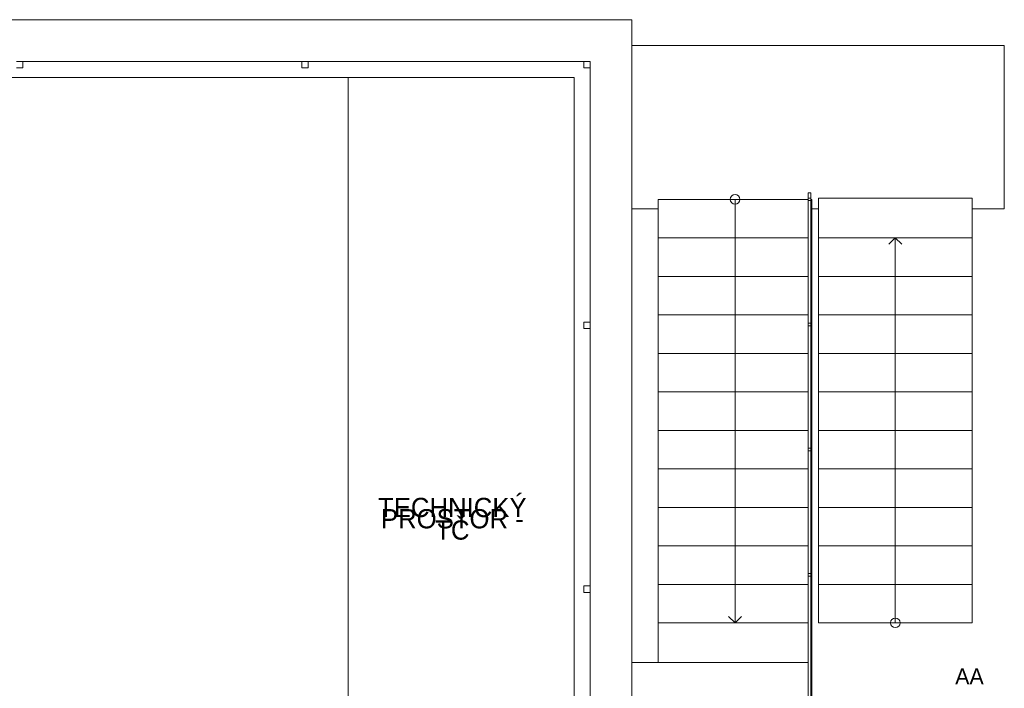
# Model space of a CAD drawing. Header units: millimetres. Extents: x -13540 to 53715, y -38110 to 10383.
# Tile 16 of 17: x 32025 to 39705, y 4190 to 9400. Entities that reach past the tile are written whole.
import ezdxf

# ---------------------------------------------------------------- set-up
doc = ezdxf.new("R2010")
doc.units = ezdxf.units.MM
doc.header["$MEASUREMENT"] = 0
doc.set_wipeout_variables(frame=1)
doc.linetypes.add('Wipeout_Contour', pattern=[1000, 0, -1000])
doc.linetypes.add('Čárkovaná S', pattern=[125, 75, -50])
for name, color, linetype in [('00_2D prvky.obecné', 7, 'Continuous'), ('13_Značky.řezy', 7, 'Continuous'), ('Nové_02_Desky', 7, 'Continuous'), ('Nové_02_Zdi VNĚJŠÍ - nosné.obálka', 7, 'Continuous'), ('Nové_04_Schodiště', 7, 'Continuous'), ('Nové_05_Podlahy', 7, 'Continuous'), ('Nové_05_Zábradlí', 7, 'Continuous'), ('Nové_09_Exteriér.objekty', 7, 'Continuous'), ('Nové_11_Anotace', 7, 'Continuous'), ('Nové_Výplně - Povrchové', 7, 'Continuous')]:
    doc.layers.add(name, color=color, linetype=linetype)

msp = doc.modelspace()

# ---------------------------------------------------------------- linework, layer by layer
at = {"layer": 'Nové_02_Desky', "color": 251, "linetype": 'Continuous', "lineweight": 0, "flags": 128}
for points in [[(39705, 7925), (39705, 9200), (36800, 9200), (36800, 7925)], [(38205, 0), (38205, 4390), (36800, 4390), (36800, 0)]]:
    msp.add_lwpolyline(points, close=True, dxfattribs=at)
at = {"layer": 'Nové_04_Schodiště', "color": 251, "linetype": 'Čárkovaná S', "lineweight": 0, "flags": 128}
for points in [[(37505, 8000), (37505, 4400), (37705, 4400), (37705, 8000)], [(38955, 4700), (38955, 8000), (38755, 8000), (38755, 4700)]]:
    msp.add_lwpolyline(points, close=True, dxfattribs=at)
at = {"layer": 'Nové_05_Podlahy', "color": 251, "linetype": 'Continuous', "lineweight": 0, "flags": 128}
msp.add_lwpolyline([(5200, 9200), (5200, 850), (10450, 850), (10450, -422.5), (14850, -422.5), (14850, 850), (20350, 850), (20350, -422.5), (26950, -422.5), (26950, 850), (36600, 850), (36600, 9200)], close=True, dxfattribs=at)

# ---------------------------------------------------------------- texts
at = {"layer": '13_Značky.řezy', "color": 251, "lineweight": 0, "insert": (39321.7, 4220.1), "char_height": 125, "attachment_point": 7}
msp.add_mtext('\\A1;\\pt0;AA', dxfattribs=at)
at = {"layer": 'Nové_11_Anotace', "color": 251, "linetype": 'Continuous', "lineweight": 0, "insert": (35399.7, 5346.3), "char_height": 150, "width": 1360.503, "attachment_point": 8, "line_spacing_factor": 0.351282}
msp.add_mtext('\\A1;TECHNICKÝ PROSTOR - TČ', dxfattribs=at)

# ---------------------------------------------------------------- next in the draw order: wipeouts: each hides what was drawn before it
at = {"color": 251, "linetype": 'Wipeout_Contour', "lineweight": 0, "ltscale": 113652.110769}
msp.add_wipeout([(36600, 9200), (36800, 9200), (36800, 9400)], dxfattribs=at).dxf.layer = 'Nové_Výplně - Povrchové'
at = {"color": 251, "linetype": 'Wipeout_Contour', "lineweight": 0, "ltscale": 153664.423442}
msp.add_wipeout([(37005, 8000), (37005, 7700), (38205, 7700), (38205, 8000)], dxfattribs=at).dxf.layer = 'Nové_Výplně - Povrchové'
at = {"color": 251, "linetype": 'Wipeout_Contour', "lineweight": 0, "ltscale": 156627.545026}
msp.add_wipeout([(39455, 5000), (38255, 5000), (38255, 4700), (39455, 4700)], dxfattribs=at).dxf.layer = 'Nové_Výplně - Povrchové'
at = {"color": 251, "linetype": 'Wipeout_Contour', "lineweight": 0, "ltscale": 147325.702848}
msp.add_wipeout([(36800, 50), (36800, 4400), (36600, 4400), (36600, 50)], dxfattribs=at).dxf.layer = 'Nové_Výplně - Povrchové'

# ---------------------------------------------------------------- next in the draw order: linework, layer by layer
at = {"layer": 'Nové_02_Zdi VNĚJŠÍ - nosné.obálka', "color": 251, "linetype": 'Continuous', "lineweight": 0, "flags": 128}
msp.add_lwpolyline([(36800, 50), (36800, 4400)], dxfattribs=at)
at = {"layer": 'Nové_04_Schodiště', "color": 251, "linetype": 'Continuous', "lineweight": 0}
for p, q in [((37005, 8000), (37005, 7700)), ((38205, 8000), (37005, 8000)), ((38205, 7700), (38205, 8000)), ((37005, 7700), (38205, 7700)), ((39455, 5000), (38255, 5000)), ((38255, 5000), (38255, 4700)), ((39455, 4700), (39455, 5000)), ((38255, 4700), (39455, 4700))]:
    msp.add_line(p, q, dxfattribs=at)
at = {"layer": 'Nové_04_Schodiště', "color": 251, "linetype": 'Continuous', "lineweight": 0, "flags": 128}
for points in [[(37567.5, 8000, 1), (37642.5, 8000, 1)], [(38892.5, 4700, 1), (38817.5, 4700, 1)]]:
    msp.add_lwpolyline(points, format="xyb", close=True, dxfattribs=at)

# ---------------------------------------------------------------- next in the draw order: wipeouts: each hides what was drawn before it
at = {"color": 251, "linetype": 'Wipeout_Contour', "lineweight": 0, "ltscale": 112851.98583}
msp.add_wipeout([(36350, 8950), (36600, 8950), (36600, 9200)], dxfattribs=at).dxf.layer = 'Nové_Výplně - Povrchové'
at = {"color": 251, "linetype": 'Wipeout_Contour', "lineweight": 0, "ltscale": 146428.924552}
msp.add_wipeout([(36600, 50), (36600, 4400), (36350, 4400), (36350, 50)], dxfattribs=at).dxf.layer = 'Nové_Výplně - Povrchové'

# ---------------------------------------------------------------- next in the draw order: linework, layer by layer
at = {"layer": 'Nové_02_Zdi VNĚJŠÍ - nosné.obálka', "color": 251, "linetype": 'Continuous', "lineweight": 0, "flags": 128}
msp.add_lwpolyline([(36350, 4400), (36350, 50)], dxfattribs=at)

# ---------------------------------------------------------------- next in the draw order: wipeouts: each hides what was drawn before it
at = {"color": 251, "linetype": 'Wipeout_Contour', "lineweight": 0, "ltscale": 113508.58272}
msp.add_wipeout([(36600, 9200), (36800, 9400), (36600, 9400)], dxfattribs=at).dxf.layer = 'Nové_Výplně - Povrchové'
at = {"color": 251, "linetype": 'Wipeout_Contour', "lineweight": 0, "ltscale": 153423.658098}
msp.add_wipeout([(37005, 7700), (37005, 7400), (38205, 7400), (38205, 7700)], dxfattribs=at).dxf.layer = 'Nové_Výplně - Povrchové'
at = {"color": 251, "linetype": 'Wipeout_Contour', "lineweight": 0, "ltscale": 156780.732737}
msp.add_wipeout([(39455, 5300), (38255, 5300), (38255, 5000), (39455, 5000)], dxfattribs=at).dxf.layer = 'Nové_Výplně - Povrchové'

# ---------------------------------------------------------------- next in the draw order: linework, layer by layer
at = {"layer": 'Nové_02_Zdi VNĚJŠÍ - nosné.obálka', "color": 251, "linetype": 'Continuous', "lineweight": 0, "flags": 128}
msp.add_lwpolyline([(36800, 9400), (36800, 9200)], dxfattribs=at)
at = {"layer": 'Nové_04_Schodiště', "color": 251, "linetype": 'Continuous', "lineweight": 0}
for p, q in [((37605, 8000), (37605, 7700)), ((37005, 7700), (37005, 7400)), ((38205, 7700), (37005, 7700)), ((38205, 7400), (38205, 7700)), ((37005, 7400), (38205, 7400)), ((39455, 5300), (38255, 5300)), ((38255, 5300), (38255, 5000)), ((39455, 5000), (39455, 5300)), ((38255, 5000), (39455, 5000)), ((38855, 4700), (38855, 5000))]:
    msp.add_line(p, q, dxfattribs=at)

# ---------------------------------------------------------------- next in the draw order: wipeouts: each hides what was drawn before it
at = {"color": 251, "linetype": 'Wipeout_Contour', "lineweight": 0, "ltscale": 96836.087082}
msp.add_wipeout([(5200, 9200), (36600, 9200), (36600, 9400), (5200, 9400)], dxfattribs=at).dxf.layer = 'Nové_Výplně - Povrchové'

# ---------------------------------------------------------------- next in the draw order: linework, layer by layer
at = {"layer": 'Nové_02_Zdi VNĚJŠÍ - nosné.obálka', "color": 251, "linetype": 'Continuous', "lineweight": 0, "flags": 128}
msp.add_lwpolyline([(36800, 9400), (5000, 9400)], dxfattribs=at)

# ---------------------------------------------------------------- next in the draw order: wipeouts: each hides what was drawn before it
at = {"color": 251, "linetype": 'Wipeout_Contour', "lineweight": 0, "ltscale": 112670.955182}
msp.add_wipeout([(36350, 8950), (36600, 9200), (36350, 9200)], dxfattribs=at).dxf.layer = 'Nové_Výplně - Povrchové'
at = {"color": 251, "linetype": 'Wipeout_Contour', "lineweight": 0, "ltscale": 153191.916348}
msp.add_wipeout([(37005, 7400), (37005, 7100), (38205, 7100), (38205, 7400)], dxfattribs=at).dxf.layer = 'Nové_Výplně - Povrchové'
at = {"color": 251, "linetype": 'Wipeout_Contour', "lineweight": 0, "ltscale": 156942.948339}
msp.add_wipeout([(39455, 5600), (38255, 5600), (38255, 5300), (39455, 5300)], dxfattribs=at).dxf.layer = 'Nové_Výplně - Povrchové'

# ---------------------------------------------------------------- next in the draw order: linework, layer by layer
at = {"layer": 'Nové_04_Schodiště', "color": 251, "linetype": 'Continuous', "lineweight": 0}
for p, q in [((37005, 7400), (37005, 7100)), ((38205, 7400), (37005, 7400)), ((38205, 7100), (38205, 7400)), ((37005, 7100), (38205, 7100)), ((39455, 5600), (38255, 5600)), ((38255, 5600), (38255, 5300)), ((39455, 5300), (39455, 5600)), ((38255, 5300), (39455, 5300))]:
    msp.add_line(p, q, dxfattribs=at)
at = {"layer": 'Nové_09_Exteriér.objekty', "color": 251, "linetype": 'Continuous', "lineweight": 0}
for p, q in [((36425, 9075), (36425, 9025)), ((36475, 9075), (36425, 9075)), ((36475, 9075), (36475, 9025)), ((36475, 9025), (36425, 9025))]:
    msp.add_line(p, q, dxfattribs=at)

# ---------------------------------------------------------------- next in the draw order: wipeouts: each hides what was drawn before it
at = {"color": 251, "linetype": 'Wipeout_Contour', "lineweight": 0, "ltscale": 96103.050227}
msp.add_wipeout([(5450, 8950), (36350, 8950), (36350, 9200), (5450, 9200)], dxfattribs=at).dxf.layer = 'Nové_Výplně - Povrchové'
at = {"color": 251, "linetype": 'Wipeout_Contour', "lineweight": 0, "ltscale": 149596.764499}
msp.add_wipeout([(36600, 9200), (36600, 4400), (36800, 4400), (36800, 9200)], dxfattribs=at).dxf.layer = 'Nové_Výplně - Povrchové'

# ---------------------------------------------------------------- next in the draw order: linework, layer by layer
at = {"layer": '00_2D prvky.obecné', "color": 251, "linetype": 'Continuous', "lineweight": 0}
msp.add_line((34586, 8950), (34586, 850), dxfattribs=at)
at = {"layer": 'Nové_02_Zdi VNĚJŠÍ - nosné.obálka', "color": 251, "linetype": 'Continuous', "lineweight": 0, "flags": 128}
for points in [[(36800, 4400), (36800, 9200)], [(5450, 8950), (36350, 8950)]]:
    msp.add_lwpolyline(points, dxfattribs=at)
at = {"layer": 'Nové_09_Exteriér.objekty', "color": 251, "linetype": 'Continuous', "lineweight": 0}
for p, q in [((32050, 9075), (32000, 9075)), ((32050, 9075), (32050, 9025)), ((34225, 9075), (34225, 9025)), ((34275, 9075), (34225, 9075)), ((34275, 9075), (34275, 9025)), ((32050, 9025), (32000, 9025)), ((34275, 9025), (34225, 9025))]:
    msp.add_line(p, q, dxfattribs=at)
at = {"layer": 'Nové_09_Exteriér.objekty', "color": 251, "linetype": 'Continuous', "lineweight": 0, "flags": 128}
for points in [[(32030, 9075.5), (32030, 9074.5), (34245, 9074.5), (34245, 9075.5)], [(34255, 9075.5), (34255, 9074.5), (36445, 9074.5), (36445, 9075.5)]]:
    msp.add_lwpolyline(points, close=True, dxfattribs=at)

# ---------------------------------------------------------------- next in the draw order: wipeouts: each hides what was drawn before it
at = {"color": 251, "linetype": 'Wipeout_Contour', "lineweight": 0, "ltscale": 152969.239236}
msp.add_wipeout([(37005, 7100), (37005, 6800), (38205, 6800), (38205, 7100)], dxfattribs=at).dxf.layer = 'Nové_Výplně - Povrchové'
at = {"color": 251, "linetype": 'Wipeout_Contour', "lineweight": 0, "ltscale": 157114.163847}
msp.add_wipeout([(39455, 5900), (38255, 5900), (38255, 5600), (39455, 5600)], dxfattribs=at).dxf.layer = 'Nové_Výplně - Povrchové'

# ---------------------------------------------------------------- next in the draw order: linework, layer by layer
at = {"layer": 'Nové_04_Schodiště', "color": 251, "linetype": 'Continuous', "lineweight": 0}
for p, q in [((37005, 7100), (37005, 6800)), ((38205, 7100), (37005, 7100)), ((38205, 6800), (38205, 7100)), ((37005, 6800), (38205, 6800)), ((39455, 5900), (38255, 5900)), ((38255, 5900), (38255, 5600)), ((39455, 5600), (39455, 5900)), ((38255, 5600), (39455, 5600))]:
    msp.add_line(p, q, dxfattribs=at)

# ---------------------------------------------------------------- next in the draw order: wipeouts: each hides what was drawn before it
at = {"color": 251, "linetype": 'Wipeout_Contour', "lineweight": 0, "ltscale": 148592.861154}
msp.add_wipeout([(36350, 8950), (36350, 4400), (36600, 4400), (36600, 8950)], dxfattribs=at).dxf.layer = 'Nové_Výplně - Povrchové'

# ---------------------------------------------------------------- next in the draw order: linework, layer by layer
at = {"layer": 'Nové_02_Zdi VNĚJŠÍ - nosné.obálka', "color": 251, "linetype": 'Continuous', "lineweight": 0, "flags": 128}
msp.add_lwpolyline([(36350, 8950), (36350, 4400)], dxfattribs=at)
at = {"layer": 'Nové_09_Exteriér.objekty', "color": 251, "linetype": 'Continuous', "lineweight": 0}
for p, q in [((36425, 7043.8), (36425, 6993.7)), ((36475, 7043.8), (36425, 7043.8)), ((36475, 6993.7), (36425, 6993.7)), ((36475, 7043.8), (36475, 6993.7)), ((36425, 4987.5), (36425, 4937.5)), ((36475, 4987.5), (36425, 4987.5)), ((36475, 4937.5), (36425, 4937.5)), ((36475, 4987.5), (36475, 4937.5))]:
    msp.add_line(p, q, dxfattribs=at)
at = {"layer": 'Nové_09_Exteriér.objekty', "color": 251, "linetype": 'Continuous', "lineweight": 0, "flags": 128}
for points in [[(36475.5, 7023.7), (36474.5, 7023.7), (36474.5, 9075), (36475.5, 9075)], [(36475.5, 4967.5), (36474.5, 4967.5), (36474.5, 7013.7), (36475.5, 7013.7)], [(36475.5, 2911.2), (36474.5, 2911.2), (36474.5, 4957.5), (36475.5, 4957.5)]]:
    msp.add_lwpolyline(points, close=True, dxfattribs=at)

# ---------------------------------------------------------------- next in the draw order: wipeouts: each hides what was drawn before it
at = {"color": 251, "linetype": 'Wipeout_Contour', "lineweight": 0, "ltscale": 152755.666439}
msp.add_wipeout([(37005, 6800), (37005, 6500), (38205, 6500), (38205, 6800)], dxfattribs=at).dxf.layer = 'Nové_Výplně - Povrchové'
at = {"color": 251, "linetype": 'Wipeout_Contour', "lineweight": 0, "ltscale": 157294.349843}
msp.add_wipeout([(39455, 6200), (38255, 6200), (38255, 5900), (39455, 5900)], dxfattribs=at).dxf.layer = 'Nové_Výplně - Povrchové'

# ---------------------------------------------------------------- next in the draw order: linework, layer by layer
at = {"layer": 'Nové_04_Schodiště', "color": 251, "linetype": 'Continuous', "lineweight": 0}
for p, q in [((37005, 6800), (37005, 6500)), ((38205, 6800), (37005, 6800)), ((38205, 6500), (38205, 6800)), ((37005, 6500), (38205, 6500)), ((39455, 6200), (38255, 6200)), ((38255, 6200), (38255, 5900)), ((39455, 5900), (39455, 6200)), ((38255, 5900), (39455, 5900))]:
    msp.add_line(p, q, dxfattribs=at)

# ---------------------------------------------------------------- next in the draw order: wipeouts: each hides what was drawn before it
at = {"color": 251, "linetype": 'Wipeout_Contour', "lineweight": 0, "ltscale": 152551.236228}
msp.add_wipeout([(37005, 6500), (37005, 6200), (38205, 6200), (38205, 6500)], dxfattribs=at).dxf.layer = 'Nové_Výplně - Povrchové'
at = {"color": 251, "linetype": 'Wipeout_Contour', "lineweight": 0, "ltscale": 157483.475517}
msp.add_wipeout([(39455, 6500), (38255, 6500), (38255, 6200), (39455, 6200)], dxfattribs=at).dxf.layer = 'Nové_Výplně - Povrchové'

# ---------------------------------------------------------------- next in the draw order: linework, layer by layer
at = {"layer": 'Nové_04_Schodiště', "color": 251, "linetype": 'Continuous', "lineweight": 0}
for p, q in [((37005, 6500), (37005, 6200)), ((38205, 6500), (37005, 6500)), ((38205, 6200), (38205, 6500)), ((39455, 6500), (38255, 6500)), ((38255, 6500), (38255, 6200)), ((39455, 6200), (39455, 6500)), ((37005, 6200), (38205, 6200)), ((38255, 6200), (39455, 6200))]:
    msp.add_line(p, q, dxfattribs=at)

# ---------------------------------------------------------------- next in the draw order: wipeouts: each hides what was drawn before it
at = {"color": 251, "linetype": 'Wipeout_Contour', "lineweight": 0, "ltscale": 157681.508673}
msp.add_wipeout([(39455, 6800), (38255, 6800), (38255, 6500), (39455, 6500)], dxfattribs=at).dxf.layer = 'Nové_Výplně - Povrchové'
at = {"color": 251, "linetype": 'Wipeout_Contour', "lineweight": 0, "ltscale": 152355.985437}
msp.add_wipeout([(37005, 6200), (37005, 5900), (38205, 5900), (38205, 6200)], dxfattribs=at).dxf.layer = 'Nové_Výplně - Povrchové'

# ---------------------------------------------------------------- next in the draw order: linework, layer by layer
at = {"layer": 'Nové_04_Schodiště', "color": 251, "linetype": 'Continuous', "lineweight": 0}
for p, q in [((39455, 6800), (38255, 6800)), ((38255, 6800), (38255, 6500)), ((39455, 6500), (39455, 6800)), ((38255, 6500), (39455, 6500)), ((37005, 6200), (37005, 5900)), ((38205, 6200), (37005, 6200)), ((38205, 5900), (38205, 6200)), ((37005, 5900), (38205, 5900))]:
    msp.add_line(p, q, dxfattribs=at)

# ---------------------------------------------------------------- next in the draw order: wipeouts: each hides what was drawn before it
at = {"color": 251, "linetype": 'Wipeout_Contour', "lineweight": 0, "ltscale": 157888.415766}
msp.add_wipeout([(39455, 7100), (38255, 7100), (38255, 6800), (39455, 6800)], dxfattribs=at).dxf.layer = 'Nové_Výplně - Povrchové'
at = {"color": 251, "linetype": 'Wipeout_Contour', "lineweight": 0, "ltscale": 152169.949432}
msp.add_wipeout([(37005, 5900), (37005, 5600), (38205, 5600), (38205, 5900)], dxfattribs=at).dxf.layer = 'Nové_Výplně - Povrchové'

# ---------------------------------------------------------------- next in the draw order: linework, layer by layer
at = {"layer": 'Nové_04_Schodiště', "color": 251, "linetype": 'Continuous', "lineweight": 0}
for p, q in [((39455, 7100), (38255, 7100)), ((38255, 7100), (38255, 6800)), ((39455, 6800), (39455, 7100)), ((38255, 6800), (39455, 6800)), ((37005, 5900), (37005, 5600)), ((38205, 5900), (37005, 5900)), ((38205, 5600), (38205, 5900)), ((37005, 5600), (38205, 5600))]:
    msp.add_line(p, q, dxfattribs=at)

# ---------------------------------------------------------------- next in the draw order: wipeouts: each hides what was drawn before it
at = {"color": 251, "linetype": 'Wipeout_Contour', "lineweight": 0, "ltscale": 158104.161928}
msp.add_wipeout([(39455, 7400), (38255, 7400), (38255, 7100), (39455, 7100)], dxfattribs=at).dxf.layer = 'Nové_Výplně - Povrchové'
at = {"color": 251, "linetype": 'Wipeout_Contour', "lineweight": 0, "ltscale": 151993.162079}
msp.add_wipeout([(37005, 5600), (37005, 5300), (38205, 5300), (38205, 5600)], dxfattribs=at).dxf.layer = 'Nové_Výplně - Povrchové'

# ---------------------------------------------------------------- next in the draw order: linework, layer by layer
at = {"layer": 'Nové_04_Schodiště', "color": 251, "linetype": 'Continuous', "lineweight": 0}
for p, q in [((39455, 7400), (38255, 7400)), ((38255, 7400), (38255, 7100)), ((39455, 7100), (39455, 7400)), ((38255, 7100), (39455, 7100)), ((37005, 5600), (37005, 5300)), ((38205, 5600), (37005, 5600)), ((38205, 5300), (38205, 5600)), ((37005, 5300), (38205, 5300))]:
    msp.add_line(p, q, dxfattribs=at)

# ---------------------------------------------------------------- next in the draw order: wipeouts: each hides what was drawn before it
at = {"color": 251, "linetype": 'Wipeout_Contour', "lineweight": 0, "ltscale": 158328.710999}
msp.add_wipeout([(39455, 7700), (38255, 7700), (38255, 7400), (39455, 7400)], dxfattribs=at).dxf.layer = 'Nové_Výplně - Povrchové'
at = {"color": 251, "linetype": 'Wipeout_Contour', "lineweight": 0, "ltscale": 151825.655715}
msp.add_wipeout([(37005, 5300), (37005, 5000), (38205, 5000), (38205, 5300)], dxfattribs=at).dxf.layer = 'Nové_Výplně - Povrchové'

# ---------------------------------------------------------------- next in the draw order: linework, layer by layer
at = {"layer": 'Nové_04_Schodiště', "color": 251, "linetype": 'Continuous', "lineweight": 0}
for p, q in [((39455, 7700), (38255, 7700)), ((38255, 7700), (38255, 7400)), ((39455, 7400), (39455, 7700)), ((38255, 7400), (39455, 7400)), ((37005, 5300), (37005, 5000)), ((38205, 5300), (37005, 5300)), ((38205, 5000), (38205, 5300)), ((37005, 5000), (38205, 5000))]:
    msp.add_line(p, q, dxfattribs=at)

# ---------------------------------------------------------------- next in the draw order: wipeouts: each hides what was drawn before it
at = {"color": 251, "linetype": 'Wipeout_Contour', "lineweight": 0, "ltscale": 237906.689059}
msp.add_wipeout([(38255, 7700), (39455, 7700), (39455, 8000), (39455, 8010), (38255, 8010), (38255, 8000)], dxfattribs=at).dxf.layer = 'Nové_Výplně - Povrchové'
at = {"color": 251, "linetype": 'Wipeout_Contour', "lineweight": 0, "ltscale": 151667.461119}
msp.add_wipeout([(38205, 5000), (37005, 5000), (37005, 4700), (38205, 4700)], dxfattribs=at).dxf.layer = 'Nové_Výplně - Povrchové'

# ---------------------------------------------------------------- next in the draw order: linework, layer by layer
at = {"layer": 'Nové_04_Schodiště', "color": 251, "linetype": 'Continuous', "lineweight": 0}
for p, q in [((39455, 8010), (38255, 8010)), ((38255, 8010), (38255, 8000)), ((38255, 8000), (38255, 7700)), ((39455, 8000), (39455, 8010)), ((39455, 7700), (39455, 8000)), ((38255, 7700), (39455, 7700)), ((38855, 7700), (38805, 7650)), ((38855, 5000), (38855, 7700)), ((38905, 7650), (38855, 7700)), ((38205, 5000), (37005, 5000)), ((37005, 5000), (37005, 4700)), ((38205, 4700), (38205, 5000)), ((37005, 4700), (38205, 4700))]:
    msp.add_line(p, q, dxfattribs=at)

# ---------------------------------------------------------------- next in the draw order: wipeouts: each hides what was drawn before it
at = {"color": 251, "linetype": 'Wipeout_Contour', "lineweight": 0, "ltscale": 227239.438776}
msp.add_wipeout([(38205, 4700), (37005, 4700), (37005, 4400), (37005, 4390), (38205, 4390), (38205, 4400)], dxfattribs=at).dxf.layer = 'Nové_Výplně - Povrchové'

# ---------------------------------------------------------------- next in the draw order: linework, layer by layer
at = {"layer": 'Nové_04_Schodiště', "color": 251, "linetype": 'Continuous', "lineweight": 0}
for p, q in [((37605, 7700), (37605, 4700)), ((38205, 4700), (37005, 4700)), ((37005, 4700), (37005, 4400)), ((37555, 4750), (37605, 4700)), ((37605, 4700), (37655, 4750)), ((38205, 4400), (38205, 4700)), ((37005, 4400), (37005, 4390)), ((37005, 4390), (38205, 4390)), ((38205, 4390), (38205, 4400))]:
    msp.add_line(p, q, dxfattribs=at)

# ---------------------------------------------------------------- next in the draw order: wipeouts: each hides what was drawn before it
at = {"color": 251, "linetype": 'Wipeout_Contour', "lineweight": 0, "ltscale": 154837.116368}
msp.add_wipeout([(38175, 4100), (38195, 4100), (38195, 8000), (38175, 8000)], dxfattribs=at).dxf.layer = 'Nové_05_Zábradlí'

# ---------------------------------------------------------------- next in the draw order: linework, layer by layer
at = {"layer": 'Nové_05_Zábradlí', "color": 251, "linetype": 'Continuous', "lineweight": 0}
for p, q in [((38175, 8000), (38175, 4100)), ((38195, 4100), (38195, 8000))]:
    msp.add_line(p, q, dxfattribs=at)

# ---------------------------------------------------------------- next in the draw order: wipeouts: each hides what was drawn before it
at = {"color": 251, "linetype": 'Wipeout_Contour', "lineweight": 0, "ltscale": 156076.785923}
msp.add_wipeout([(38175, 8000), (38195, 8000), (38195, 8050), (38175, 8050)], dxfattribs=at).dxf.layer = 'Nové_05_Zábradlí'
at = {"color": 251, "linetype": 'Wipeout_Contour', "lineweight": 0, "ltscale": 153850.620925}
msp.add_wipeout([(38175, 4100), (38195, 4100), (38195, 5075), (38175, 5075)], dxfattribs=at).dxf.layer = 'Nové_05_Zábradlí'

# ---------------------------------------------------------------- next in the draw order: linework, layer by layer
at = {"layer": 'Nové_05_Zábradlí', "color": 251, "linetype": 'Continuous', "lineweight": 0}
for p, q in [((38195, 8050), (38175, 8050)), ((38175, 8050), (38175, 8000)), ((38195, 8000), (38195, 8050)), ((38175, 5075), (38175, 4100)), ((38195, 4100), (38195, 5075))]:
    msp.add_line(p, q, dxfattribs=at)

# ---------------------------------------------------------------- next in the draw order: wipeouts: each hides what was drawn before it
at = {"color": 251, "linetype": 'Wipeout_Contour', "lineweight": 0, "ltscale": 154364.271995}
msp.add_wipeout([(38175, 5075), (38195, 5075), (38195, 6050), (38175, 6050)], dxfattribs=at).dxf.layer = 'Nové_05_Zábradlí'

# ---------------------------------------------------------------- next in the draw order: linework, layer by layer
at = {"layer": 'Nové_05_Zábradlí', "color": 251, "linetype": 'Continuous', "lineweight": 0}
for p, q in [((38175, 6050), (38175, 5075)), ((38195, 5075), (38195, 6050))]:
    msp.add_line(p, q, dxfattribs=at)

# ---------------------------------------------------------------- next in the draw order: wipeouts: each hides what was drawn before it
at = {"color": 251, "linetype": 'Wipeout_Contour', "lineweight": 0, "ltscale": 154974.381843}
msp.add_wipeout([(38175, 6050), (38195, 6050), (38195, 7025), (38175, 7025)], dxfattribs=at).dxf.layer = 'Nové_05_Zábradlí'
at = {"color": 251, "linetype": 'Wipeout_Contour', "lineweight": 0, "ltscale": 154083.208463}
msp.add_wipeout([(38175, 5065), (38195, 5065), (38195, 5085), (38175, 5085)], dxfattribs=at).dxf.layer = 'Nové_05_Zábradlí'

# ---------------------------------------------------------------- next in the draw order: linework, layer by layer
at = {"layer": 'Nové_05_Zábradlí', "color": 251, "linetype": 'Continuous', "lineweight": 0}
for p, q in [((38175, 7025), (38175, 6050)), ((38195, 6050), (38195, 7025))]:
    msp.add_line(p, q, dxfattribs=at)
at = {"layer": 'Nové_05_Zábradlí', "color": 251, "linetype": 'Continuous', "lineweight": 0, "flags": 128}
msp.add_lwpolyline([(38175, 5065), (38195, 5065), (38195, 5085), (38175, 5085)], close=True, dxfattribs=at)

# ---------------------------------------------------------------- next in the draw order: wipeouts: each hides what was drawn before it
at = {"color": 251, "linetype": 'Wipeout_Contour', "lineweight": 0, "ltscale": 155679.81709}
msp.add_wipeout([(38175, 7025), (38195, 7025), (38195, 8000), (38175, 8000)], dxfattribs=at).dxf.layer = 'Nové_05_Zábradlí'
at = {"color": 251, "linetype": 'Wipeout_Contour', "lineweight": 0, "ltscale": 154645.352735}
msp.add_wipeout([(38175, 6040), (38195, 6040), (38195, 6060), (38175, 6060)], dxfattribs=at).dxf.layer = 'Nové_05_Zábradlí'

# ---------------------------------------------------------------- next in the draw order: linework, layer by layer
at = {"layer": 'Nové_05_Zábradlí', "color": 251, "linetype": 'Continuous', "lineweight": 0}
for p, q in [((38195, 8000), (38175, 8000)), ((38175, 8000), (38175, 7025)), ((38195, 7025), (38195, 8000))]:
    msp.add_line(p, q, dxfattribs=at)
at = {"layer": 'Nové_05_Zábradlí', "color": 251, "linetype": 'Continuous', "lineweight": 0, "flags": 128}
msp.add_lwpolyline([(38175, 6040), (38195, 6040), (38195, 6060), (38175, 6060)], close=True, dxfattribs=at)

# ---------------------------------------------------------------- next in the draw order: wipeouts: each hides what was drawn before it
at = {"color": 251, "linetype": 'Wipeout_Contour', "lineweight": 0, "ltscale": 156056.224188}
msp.add_wipeout([(38175, 7990), (38195, 7990), (38195, 8010), (38175, 8010)], dxfattribs=at).dxf.layer = 'Nové_05_Zábradlí'
at = {"color": 251, "linetype": 'Wipeout_Contour', "lineweight": 0, "ltscale": 155303.42918}
msp.add_wipeout([(38175, 7015), (38195, 7015), (38195, 7035), (38175, 7035)], dxfattribs=at).dxf.layer = 'Nové_05_Zábradlí'

# ---------------------------------------------------------------- next in the draw order: linework, layer by layer
at = {"layer": 'Nové_05_Zábradlí', "color": 251, "linetype": 'Continuous', "lineweight": 0, "flags": 128}
for points in [[(38175, 7990), (38195, 7990), (38195, 8010), (38175, 8010)], [(38175, 7015), (38195, 7015), (38195, 7035), (38175, 7035)]]:
    msp.add_lwpolyline(points, close=True, dxfattribs=at)

doc.saveas('drawing.dxf')
